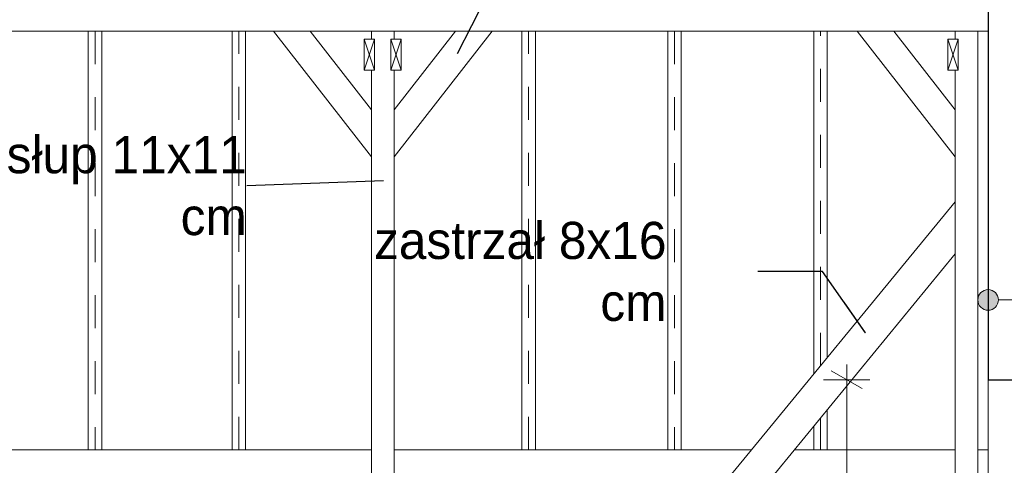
# Model space of a CAD drawing. Extents: x -547885 to -186295, y -25370 to 156194.
# Tile 139 of 256: x -460370 to -455597, y -3715 to -1555. Entities that reach past the tile are written whole.
import ezdxf

# ---------------------------------------------------------------- set-up
doc = ezdxf.new("R2010")
doc.units = 0
doc.header["$MEASUREMENT"] = 0
doc.linetypes.add('Przerywana', pattern=[320, 160, -160])
doc.layers.add('Arch opisy', color=7, linetype='Continuous')
doc.layers.add('INWENT WYMIARY', color=7, linetype='Continuous')
for name, color, linetype, lineweight in [('Arch opisy_Nr_Pióra__21', 7, 'Continuous', 9), ('INWENT KONST. DREWNIANA_Nr_Pióra__21', 7, 'Continuous', 9), ('INWENT KONST. DREWNIANA_Nr_Pióra__46', 5, 'Continuous', 13), ('INWENT OPISY_Nr_Pióra__21', 7, 'Continuous', 9), ('INWENT WYMIARY_Nr_Pióra__21', 7, 'Continuous', 9), ('INWENT.ŚCIANY_Nr_Pióra__1', 7, 'Continuous', 25), ('INWENT.ŚCIANY_Nr_Pióra__21', 7, 'Continuous', 9)]:
    doc.layers.add(name, color=color, linetype=linetype, lineweight=lineweight)
doc.layers.add('INWENT KONST. DREWNIANA_Nr_Pióra__2', color=7, linetype='Continuous', lineweight=13, true_color=0x7f7f7f)
doc.styles.add('GENERATED_STYLE_2', font='txt')
doc.styles.add('GENERATED_STYLE_5', font='txt')
doc.dimstyles.new('GENERATED_STYLE__14', dxfattribs={"dimtxt": 0.18, "dimasz": 182.4, "dimexe": 0.18, "dimexo": 0.0625, "dimgap": 0.09, "dimtad": 0, "dimtih": 1, "dimtoh": 1, "dimdec": 4, "dimzin": 0, "dimdsep": 46, "dimcen": 0.09, "dimadec": 0, "dimazin": 0, "dimtfac": 1, "dimtdec": 4, "dimtmove": 0, "dimatfit": 3, "dimldrblk": 'ARROWHEAD_5', "dimfxl": 0, "dimtolj": 1, "dimtzin": 0, "dimarcsym": 0})
doc.dimstyles.new('GENERATED_STYLE__7', dxfattribs={"dimtxt": 160.000002, "dimasz": 114, "dimexe": 0.18, "dimexo": 0, "dimgap": 0.09, "dimtad": 1, "dimdec": 0, "dimlfac": 0.1, "dimzin": 0, "dimdsep": 46, "dimtxsty": 'GENERATED_STYLE_2', "dimblk": 'ARROWHEAD_2', "dimblk1": 'ARROWHEAD_2', "dimblk2": 'ARROWHEAD_2', "dimcen": 0.09, "dimclrd": 7, "dimclre": 7, "dimclrt": 7, "dimazin": 0, "dimtfac": 1, "dimtdec": 4, "dimtmove": 0, "dimatfit": 3, "dimfxl": 0, "dimtolj": 1, "dimtzin": 0, "dimarcsym": 0})

# ---------------------------------------------------------------- blocks, each defined once
blk = doc.blocks.new('*D435')
at = {"layer": 'INWENT WYMIARY_Nr_Pióra__21', "linetype": 'Continuous'}
for p, q in [((-456360.6, -3299.6), (-456360.6, -3226.3)), ((-456285.6, -3342.9), (-456435.6, -3256.3)), ((-456248.1, -3299.6), (-456473.1, -3299.6)), ((-456360.6, -4799.6), (-456360.6, -3299.6)), ((-456435.6, -4756.3), (-456285.6, -4842.9)), ((-456248.1, -4799.6), (-456473.1, -4799.6))]:
    blk.add_line(p, q, dxfattribs=at)
at = {"layer": 'INWENT WYMIARY_Nr_Pióra__21', "char_height": 160, "attachment_point": 7, "rotation": 90, "style": 'GENERATED_STYLE_2'}
for s, insert in [('{150}', (-456392.6, -4203.2)), ('{77}', (-456392.6, -5289.5)), ('{25}', (-456576.6, -5739.6)), ('{14}', (-456576.6, -6104.4)), ('{26}', (-456392.6, -6467.8))]:
    blk.add_mtext(s, dxfattribs=dict(at, insert=insert))
blk = doc.blocks.new('ARROWHEAD_2')
at = {"color": 0, "linetype": 'Continuous', "lineweight": 0}
for p, q in [((-0.378, -0.655), (0.378, 0.655)), ((0, 0), (-1, 0))]:
    blk.add_line(p, q, dxfattribs=at)
blk = doc.blocks.new('ARROWHEAD_5')
at = {"color": 0, "linetype": 'Continuous', "lineweight": 0}
blk.add_line((0, 0), (-1, 0), dxfattribs=at)
blk.add_solid([(-1, 0.2679), (0, 0), (-1, -0.2679), (-1, 0.2679)], dxfattribs=at)
blk = doc.blocks.new('Linia_83', base_point=(-455675.3, -2912.9))
at = {"layer": 'Arch opisy_Nr_Pióra__21', "linetype": 'Continuous'}
for points in [[(-455625.3, -2912.9), (-455629.1, -2893.7), (-455639.9, -2877.5), (-455656.1, -2866.7), (-455675.3, -2862.9), (-455694.4, -2866.7), (-455710.6, -2877.5), (-455721.5, -2893.7), (-455725.3, -2912.9), (-455721.5, -2932), (-455710.6, -2948.2), (-455694.4, -2959.1), (-455675.3, -2962.9), (-455656.1, -2959.1), (-455639.9, -2948.2), (-455629.1, -2932)], [(-455185.3, -2912.9), (-455189.1, -2893.7), (-455199.9, -2877.5), (-455216.1, -2866.7), (-455235.3, -2862.9), (-455254.4, -2866.7), (-455270.6, -2877.5), (-455281.5, -2893.7), (-455285.3, -2912.9), (-455281.5, -2932), (-455270.6, -2948.2), (-455254.4, -2959.1), (-455235.3, -2962.9), (-455216.1, -2959.1), (-455199.9, -2948.2), (-455189.1, -2932)]]:
    blk.add_hatch(color=256, dxfattribs=at).paths.add_polyline_path(points, flags=0)
blk.add_line((-455625.3, -2912.9), (-455285.3, -2912.9), dxfattribs=at)
for centre in [(-455675.3, -2912.9), (-455235.3, -2912.9)]:
    blk.add_circle(centre, 50, dxfattribs=at)

msp = doc.modelspace()

# ---------------------------------------------------------------- linework, layer by layer
at = {"layer": 'INWENT KONST. DREWNIANA_Nr_Pióra__2', "linetype": 'Continuous'}
for p, q in [((-460037.8, -3639.6), (-460037.8, -1609.6)), ((-459972.8, -1609.6), (-459972.8, -3639.6)), ((-457227.8, -3639.6), (-457227.8, -1609.6)), ((-457162.8, -1609.6), (-457162.8, -3639.6))]:
    msp.add_line(p, q, dxfattribs=at)
at = {"layer": 'INWENT KONST. DREWNIANA_Nr_Pióra__21', "linetype": 'Continuous'}
for p, q in [((-455675.3, -1609.6), (-467175.1, -1609.6)), ((-458665.3, -2219.6), (-459140.3, -1609.6)), ((-458665.3, -1991.7), (-458962.8, -1609.6)), ((-458665.3, -1649.6), (-458665.3, -1609.6)), ((-458555.3, -1609.6), (-458555.3, -1649.6)), ((-458555.3, -2219.6), (-458080.3, -1609.6)), ((-458555.3, -1991.7), (-458257.7, -1609.6)), ((-455835.3, -2219.6), (-456310.3, -1609.6)), ((-455835.3, -1991.7), (-456132.8, -1609.6)), ((-455835.3, -1649.6), (-455835.3, -1609.6)), ((-455725.3, -1609.6), (-455725.3, -5799.6)), ((-458700.3, -1649.6), (-458650.3, -1649.6)), ((-458700.3, -1799.6), (-458700.3, -1649.6)), ((-458700.3, -1649.6), (-458650.3, -1799.6)), ((-458700.3, -1799.6), (-458650.3, -1649.6)), ((-458650.3, -1649.6), (-458650.3, -1799.6)), ((-458570.3, -1649.6), (-458520.3, -1649.6)), ((-458570.3, -1799.6), (-458570.3, -1649.6)), ((-458570.3, -1649.6), (-458520.3, -1799.6)), ((-458570.3, -1799.6), (-458520.3, -1649.6)), ((-458520.3, -1649.6), (-458520.3, -1799.6)), ((-455870.3, -1649.6), (-455820.3, -1649.6)), ((-455870.3, -1799.6), (-455870.3, -1649.6)), ((-455870.3, -1649.6), (-455820.3, -1799.6)), ((-455870.3, -1799.6), (-455820.3, -1649.6)), ((-455820.3, -1649.6), (-455820.3, -1799.6)), ((-458650.3, -1799.6), (-458700.3, -1799.6)), ((-458665.3, -3789.6), (-458665.3, -1799.6)), ((-458520.3, -1799.6), (-458570.3, -1799.6)), ((-458555.3, -1799.6), (-458555.3, -3789.6)), ((-455820.3, -1799.6), (-455870.3, -1799.6)), ((-455835.3, -3789.6), (-455835.3, -1799.6)), ((-455835.3, -2437.5), (-458555.3, -5750.2)), ((-455835.3, -2689.6), (-458405.3, -5819.6)), ((-458665.3, -3639.6), (-461345.3, -3639.6)), ((-456822.3, -3639.6), (-458555.3, -3639.6)), ((-455835.3, -3639.6), (-456615.3, -3639.6)), ((-455675.3, -3639.6), (-455725.3, -3639.6))]:
    msp.add_line(p, q, dxfattribs=at)
at = {"layer": 'INWENT KONST. DREWNIANA_Nr_Pióra__21', "linetype": 'Przerywana'}
for p, q in [((-460005.3, -1609.6), (-460005.3, -3639.6)), ((-457195.3, -1609.6), (-457195.3, -3639.6))]:
    msp.add_line(p, q, dxfattribs=at)
at = {"layer": 'INWENT KONST. DREWNIANA_Nr_Pióra__46', "linetype": 'Continuous'}
for p, q in [((-459340.3, -1609.6), (-459340.3, -3639.6)), ((-459275.3, -3639.6), (-459275.3, -1609.6)), ((-457935.3, -1609.6), (-457935.3, -3639.6)), ((-457870.3, -3639.6), (-457870.3, -1609.6)), ((-456520.3, -1609.6), (-456520.3, -3271.7)), ((-456455.3, -3192.6), (-456455.3, -1609.6)), ((-456455.3, -3639.6), (-456455.3, -3444.7)), ((-456520.3, -3523.9), (-456520.3, -3639.6))]:
    msp.add_line(p, q, dxfattribs=at)
at = {"layer": 'INWENT KONST. DREWNIANA_Nr_Pióra__46', "linetype": 'Przerywana'}
for p, q in [((-459307.8, -3639.6), (-459307.8, -1609.6)), ((-457902.8, -3639.6), (-457902.8, -1609.6)), ((-456487.8, -3232.2), (-456487.8, -1609.6)), ((-456487.8, -3639.6), (-456487.8, -3484.3))]:
    msp.add_line(p, q, dxfattribs=at)
at = {"layer": 'INWENT.ŚCIANY_Nr_Pióra__1', "linetype": 'Continuous'}
for p, q in [((-455675.3, 584.8), (-455675.3, -3299.6)), ((-455675.3, -3299.6), (-455385.3, -3299.6))]:
    msp.add_line(p, q, dxfattribs=at)
at = {"layer": 'INWENT.ŚCIANY_Nr_Pióra__21', "linetype": 'Continuous'}
msp.add_line((-455675.3, -3299.6), (-455675.3, -4799.6), dxfattribs=at)

# ---------------------------------------------------------------- block references
at = {"layer": 'Arch opisy', "linetype": 'Continuous'}
msp.add_blockref('Linia_83', (-455675.3, -2912.9), dxfattribs=at)

# ---------------------------------------------------------------- texts
at = {"layer": 'INWENT OPISY_Nr_Pióra__21', "linetype": 'Continuous', "char_height": 180, "attachment_point": 6, "style": 'GENERATED_STYLE_5'}
for s, insert, width in [('{słup 11x11 cm}', (-459269.3, -2360.2), 1340.05), ('{zastrzał 8x16 cm}', (-457234.5, -2775.8), 1561.98)]:
    msp.add_mtext(s, dxfattribs=dict(at, insert=insert, width=width))

# ---------------------------------------------------------------- dimensions: what is measured, and where the dimension line sits
at = {"layer": 'INWENT WYMIARY', "linetype": 'Continuous'}
dim = msp.add_linear_dim(base=(-456360.6, -6219.6), p1=(-455675.3, -4799.6), p2=(-455675.3, -3299.6), angle=90, dimstyle='GENERATED_STYLE__7', dxfattribs=at)
dim.commit()
dim.dimension.update_dxf_attribs({"geometry": '*D435', "text_midpoint": (-456472.6, -4021.1)})

# ---------------------------------------------------------------- leaders
at = {"layer": 'INWENT OPISY_Nr_Pióra__21', "linetype": 'Continuous', "annotation_type": 0, "has_hookline": 1, "hookline_direction": 1}
for points, text_width in [([(-458248.6, -1719), (-457882.9, -1004.5), (-457569, -1004.5)], 1337.1), ([(-458606.6, -2336.4), (-459269.3, -2360.2)], 702.9), ([(-456269.2, -3073.3), (-456478, -2775.6), (-456792, -2775.6)], 1191.4)]:
    msp.add_leader(points, dimstyle='GENERATED_STYLE__14', dxfattribs=dict(at, text_width=text_width))

doc.saveas('drawing.dxf')
